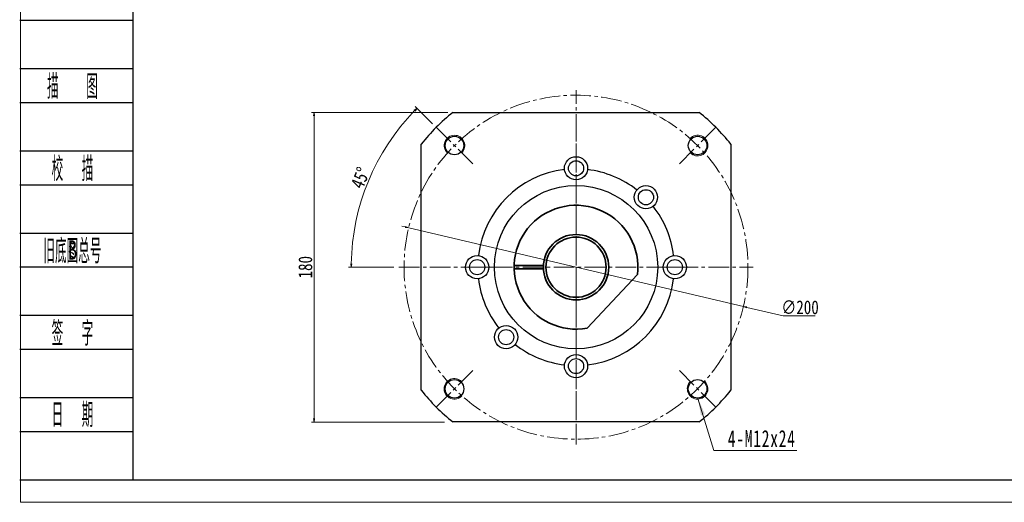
# Model space of a CAD drawing. Header units: millimetres. Extents: x -6 to 1098, y 0 to 776.
# Tile 1 of 7: x -1 to 572, y 0 to 281. Entities that reach past the tile are written whole.
import ezdxf
from ezdxf.enums import TextEntityAlignment as Align

# ---------------------------------------------------------------- set-up
doc = ezdxf.new("R2010")
doc.units = ezdxf.units.MM
doc.linetypes.add('点画线', pattern=[18, 12, -2, 2, -2])
doc.layers.add('2细线层', color=4, linetype='Continuous')
doc.layers.add('6文字层', color=3, linetype='Continuous')
for name, color, linetype, lineweight in [('中心线层', 1, '点画线', 18), ('图框_外框线', 7, 'Continuous', 18), ('尺寸线层', 3, 'Continuous', 18), ('粗实线层', 7, 'Continuous', 35), ('细实线层', 7, 'Continuous', 18)]:
    doc.layers.add(name, color=color, linetype=linetype, lineweight=lineweight)
doc.styles.add('PC_TEXTSTYLE', font='ISOCP.SHX', dxfattribs={"width": 0.707, "bigfont": 'GBCBIG.SHX'})
doc.styles.get("Standard").update_dxf_attribs({"font": 'SimSun.ttf'})
doc.styles.add('宋体', font='SimSun.ttf', dxfattribs={"width": 0.8})
doc.styles.add('标准', font='SimSun.ttf', dxfattribs={"width": 0.667})
doc.dimstyles.new('A水平标注', dxfattribs={"dimtxt": 3.5, "dimasz": 2, "dimexe": 1.5, "dimexo": 3, "dimgap": 1.1, "dimtad": 1, "dimtoh": 1, "dimdec": 1, "dimdsep": 46, "dimtxsty": '宋体', "dimblk": 'OPEN', "dimcen": 3, "dimclrd": 3, "dimclre": 3, "dimclrt": 6, "dimadec": 0, "dimazin": 0, "dimtm": 1e-09, "dimtfac": 1, "dimtdec": 1, "dimtix": 1, "dimtmove": 0, "dimatfit": 3, "dimldrblk": 'OPEN', "dimfxl": 0, "dimlwd": 13, "dimlwe": 13, "dimarcsym": 0})
doc.dimstyles.new('A水平标注$0', dxfattribs={"dimtxt": 3.5, "dimasz": 2, "dimexe": 1.5, "dimexo": 3, "dimgap": 1.1, "dimtad": 1, "dimtoh": 1, "dimdec": 4, "dimdsep": 46, "dimtxsty": '宋体', "dimblk": 'OPEN', "dimcen": 3, "dimclrd": 3, "dimclre": 3, "dimclrt": 6, "dimadec": 0, "dimazin": 0, "dimtm": 1e-09, "dimtfac": 1, "dimtdec": 4, "dimtix": 1, "dimtmove": 0, "dimatfit": 3, "dimldrblk": 'OPEN', "dimfxl": 0, "dimlwd": 13, "dimlwe": 13, "dimarcsym": 0})

# ---------------------------------------------------------------- blocks, each defined once
blk = doc.blocks.new('_Open')
at = {"color": 0, "linetype": 'ByBlock', "lineweight": -2}
for p, q in [((-1, 0.17), (0, 0)), ((-1, -0.17), (0, 0)), ((0, 0), (-1, 0))]:
    blk.add_line(p, q, dxfattribs=at)
blk = doc.blocks.new('*D9')
at = {"layer": 'Defpoints', "color": 0, "transparency": 16777216}
for p in [(251.49, 226.68), (170.68, 46.68), (249.67, 46.68)]:
    blk.add_point(p, dxfattribs=at)
at = {"layer": '尺寸线层', "color": 3, "lineweight": 13, "transparency": 16777216}
for p, q in [((248.49, 226.68), (169.18, 226.68)), ((170.68, 224.68), (170.68, 48.68)), ((246.67, 46.68), (169.18, 46.68))]:
    blk.add_line(p, q, dxfattribs=at)
at = {"layer": '尺寸线层', "color": 3, "lineweight": 13, "transparency": 16777216, "xscale": 2, "yscale": 2, "zscale": 2}
for p, rotation in [((170.68, 226.68), 90), ((170.68, 46.68), 270)]:
    blk.add_blockref('_Open', p, dxfattribs=dict(at, rotation=rotation))
at = {"layer": '尺寸线层', "color": 6, "transparency": 16777216, "insert": (165.68, 136.68), "char_height": 8, "attachment_point": 5, "rotation": 90, "style": '宋体'}
blk.add_mtext('180', dxfattribs=at)
blk = doc.blocks.new('*X5')
at = {"layer": '尺寸线层', "linetype": 'Continuous'}
blk.add_hatch(color=0, dxfattribs=at).paths.add_polyline_path([(-12.38, 30.25), (-8.33, 21.13), (-10.69, 20.42)], flags=0)
at = {"layer": '尺寸线层', "color": 0, "linetype": 'Continuous'}
blk.add_line((-12.38, 30.25), (-3.23, 0), dxfattribs=at)
at = {"layer": '尺寸线层', "color": 0}
for p, q in [((-3.23, 0), (0, 0)), ((0, 0), (45.14, 0)), ((0, 0), (0, 0))]:
    blk.add_line(p, q, dxfattribs=at)
at = {"layer": '尺寸线层', "color": 0, "insert": (4.95, 1.98), "char_height": 9.9, "width": 80.3842, "attachment_point": 7, "line_spacing_factor": 1.15057, "style": '标准'}
blk.add_mtext('\\T1.1;4-M12x24', dxfattribs=at)
blk = doc.blocks.new('*D10')
at = {"layer": 'Defpoints', "color": 0, "transparency": 16777216}
for p in [(225.74, 159.6), (420.42, 113.76)]:
    blk.add_point(p, dxfattribs=at)
at = {"layer": '尺寸线层', "color": 3, "lineweight": 13, "transparency": 16777216}
for p, q in [((223.8, 160.06), (221.85, 160.52)), ((225.74, 159.6), (420.42, 113.76)), ((443.61, 108.31), (422.37, 113.31)), ((462.16, 108.31), (443.61, 108.31))]:
    blk.add_line(p, q, dxfattribs=at)
at = {"layer": '尺寸线层', "color": 3, "lineweight": 13, "transparency": 16777216, "xscale": 2, "yscale": 2, "zscale": 2}
for p, rotation in [((225.74, 159.6), 346.7506677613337), ((420.42, 113.76), 166.7506677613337)]:
    blk.add_blockref('_Open', p, dxfattribs=dict(at, rotation=rotation))
at = {"layer": '尺寸线层', "color": 6, "transparency": 16777216, "insert": (453.38, 113.31), "char_height": 8, "attachment_point": 5, "style": '宋体'}
blk.add_mtext('∅200', dxfattribs=at)
blk = doc.blocks.new('*D11')
at = {"layer": 'Defpoints', "color": 0, "transparency": 16777216}
for p in [(241.77, 218), (209.85, 202.06), (263.19, 196.58), (220.08, 136.68), (426.08, 136.68)]:
    blk.add_point(p, dxfattribs=at)
at = {"layer": '尺寸线层', "color": 3, "lineweight": 13, "transparency": 16777216}
for p, q in [((239.64, 220.12), (229.57, 230.2)), ((217.08, 136.68), (190.83, 136.68))]:
    blk.add_line(p, q, dxfattribs=at)
blk.add_arc((323.08, 136.68), 130.75, 135.8764, 179.1236, dxfattribs=at)
at = {"layer": '尺寸线层', "color": 3, "lineweight": 13, "transparency": 16777216, "xscale": 2, "yscale": 2, "zscale": 2}
for p, rotation in [((230.63, 229.14), 45.43821443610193), ((192.33, 136.68), 269.5617850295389)]:
    blk.add_blockref('_Open', p, dxfattribs=dict(at, rotation=rotation))
at = {"layer": '尺寸线层', "color": 6, "transparency": 16777216, "insert": (197.67, 188.63), "char_height": 8, "attachment_point": 5, "rotation": 67.5, "style": '宋体'}
blk.add_mtext('45°', dxfattribs=at)

msp = doc.modelspace()

# ---------------------------------------------------------------- linework, layer by layer
for points in [[(251.4935, 226.68369), (394.67171, 226.68369)], [(233.08261, 65.09458), (233.08261, 208.27279)], [(413.08261, 208.27279), (413.08261, 65.09458)], [(394.67171, 46.68369), (251.4935, 46.68369)]]:
    msp.add_lwpolyline(points)
for centre, radius in [((252.37193, 207.39437), 5.4), ((393.79329, 207.39437), 5.4), ((323.08261, 194.18369), 6.75), ((323.08261, 194.18369), 4.4), ((323.08261, 136.68369), 47.5), ((363.74125, 177.34233), 6.75), ((363.74125, 177.34233), 4.4), ((265.58261, 136.68369), 6.75), ((380.58261, 136.68369), 6.75), ((265.58261, 136.68369), 4.4), ((380.58261, 136.68369), 4.4), ((282.42397, 96.02505), 6.75), ((282.42397, 96.02505), 4.4), ((323.08261, 79.18369), 6.75), ((323.08261, 79.18369), 4.4), ((252.37193, 65.97301), 5.4), ((393.79329, 65.97301), 5.4)]:
    msp.add_circle(centre, radius)
for radius, start, end in [(115, 128.4999494, 141.5000496), (115, 38.4999494, 51.5000496), (57.15, 96.7414031, 173.2585969), (57.15, 51.7414031, 83.2585969), (57.15, 6.7414031, 38.2585969), (57.15, 186.7414031, 218.2585969), (57.15, 276.7414031, 353.2585969), (57.15, 231.7414031, 263.2585969), (115, 218.4999494, 231.5000496), (115, 308.4999494, 321.5000496)]:
    msp.add_arc((323.08261, 136.68369), radius, start, end)
at = {"layer": '2细线层'}
for p, q in [((-0.50853, 280.28384), (65.34342, 280.28384)), ((-0.50853, 252.15593), (65.34342, 252.15593)), ((-0.50853, 232.46639), (65.34342, 232.46639)), ((-0.50853, 204.33848), (65.34342, 204.33848)), ((-0.50853, 184.64894), (65.34342, 184.64894)), ((-0.50853, 156.52103), (65.34342, 156.52103)), ((-0.50853, 136.83149), (65.34342, 136.83149)), ((-0.50853, 108.70358), (65.34342, 108.70358)), ((-0.50853, 89.01404), (65.34342, 89.01404)), ((-0.50853, 60.88613), (65.34342, 60.88613)), ((-0.50853, 41.1966), (65.34342, 41.1966)), ((-0.50853, 13.06868), (65.34342, 13.06868))]:
    msp.add_line(p, q, dxfattribs=at)
at = {"layer": '中心线层'}
for p, q in [((323.08261, 33.68369), (323.08261, 239.68369)), ((323.08261, 48.68369), (323.08261, 224.68369)), ((241.76533, 218.00097), (263.19002, 196.57627)), ((404.39989, 218.00097), (382.97519, 196.57627)), ((220.08261, 136.68369), (426.08261, 136.68369)), ((276.21917, 136.68369), (256.4341, 136.68369)), ((369.94605, 136.68369), (389.73112, 136.68369)), ((241.76533, 55.36641), (263.19002, 76.7911)), ((404.39989, 55.36641), (382.97519, 76.7911))]:
    msp.add_line(p, q, dxfattribs=at)
msp.add_circle((323.08261, 136.68369), 100, dxfattribs=at)
at = {"layer": '图框_外框线', "color": 3}
msp.add_lwpolyline([(0, 0), (1097.76949, 0), (1097.76949, 776.27985), (0, 776.27985)], close=True, dxfattribs=at)
at = {"layer": '图框_外框线', "color": 3, "lineweight": 25}
msp.add_lwpolyline([(65.34342, 13.06868), (1084.7008, 13.06868), (1084.7008, 763.21117), (65.34342, 763.21117)], close=True, dxfattribs=at)
at = {"layer": '粗实线层'}
for p, q in [((287.08261, 137.68369), (304.10894, 137.68369)), ((287.08261, 135.68369), (304.10894, 135.68369)), ((358.821, 132.35155), (329.63448, 101.28492))]:
    msp.add_line(p, q, dxfattribs=at)
for radius in [19, 17.5]:
    msp.add_circle((323.08261, 136.68369), radius, dxfattribs=at)
msp.add_arc((323.08261, 136.68369), 36, 353.0884342, 280.4860713, dxfattribs=at)
at = {"layer": '细实线层'}
for centre, start, end in [((252.37193, 207.39437), 314.9999995, 226.7191308), ((393.79329, 207.39437), 224.9999995, 136.7191308), ((252.37193, 65.97301), 44.9999995, 316.7191308), ((393.79329, 65.97301), 134.9999995, 46.7191308)]:
    msp.add_arc(centre, 6, start, end, dxfattribs=at)

# ---------------------------------------------------------------- block references
at = {"layer": '尺寸线层'}
msp.add_blockref('*X5', (406.38513, 30.11121), dxfattribs=at)

# ---------------------------------------------------------------- texts
at = {"layer": '6文字层', "color": 3, "style": 'PC_TEXTSTYLE'}
for s, width, p in [('描   图', 0.6667, (30.18353, 242.31116)), ('校  描', 0.667, (30.18353, 194.49371)), ('旧底图总号', 0.667, (30.18353, 146.67626)), ('签  字', 0.667, (30.18353, 98.85881)), ('日  期', 0.667, (30.20107, 51.3221))]:
    msp.add_text(s, height=14.063955, dxfattribs=dict(at, width=width)).set_placement(p, align=Align.MIDDLE)
at = {"layer": '6文字层', "width": 0.707}
msp.add_text('B', height=11.25116, dxfattribs=at).set_placement((30.18353, 146.67626), align=Align.MIDDLE)

# ---------------------------------------------------------------- dimensions: what is measured, and where the dimension line sits
at = {"layer": '尺寸线层'}
dim = msp.add_angular_dim_2l(base=(209.85032, 202.05838), line1=((220.08261, 136.68369), (426.08261, 136.68369)), line2=((241.76533, 218.00097), (263.19002, 196.57627)), dimstyle='A水平标注', override={"dimtxt": 8, "dimgap": 1, "dimdec": 4, "dimtdec": 4, "dimtfill": 0}, dxfattribs=at)
dim.commit()
dim.dimension.update_dxf_attribs({"geometry": '*D11', "text_midpoint": (197.66653, 188.63273)})
dim = msp.add_linear_dim(base=(170.68292, 46.68369), p1=(251.4935, 226.68369), p2=(249.66779, 46.68369), angle=270, dimstyle='A水平标注$0', override={"dimtxt": 8, "dimgap": 1, "dimtfill": 0}, dxfattribs=at)
dim.commit()
dim.dimension.update_dxf_attribs({"geometry": '*D9', "text_midpoint": (170.68292, 136.68369), "dimtype": 160})
dim = msp.add_diameter_dim_2p(p1=(225.74442, 159.60259), p2=(420.4208, 113.76478), dimstyle='A水平标注', override={"dimtxt": 8, "dimgap": 1, "dimdec": 4, "dimtdec": 4, "dimtfill": 0}, dxfattribs=at)
dim.commit()
dim.dimension.update_dxf_attribs({"geometry": '*D10', "text_midpoint": (443.60683, 108.30548), "dimtype": 163})

doc.saveas('drawing.dxf')
